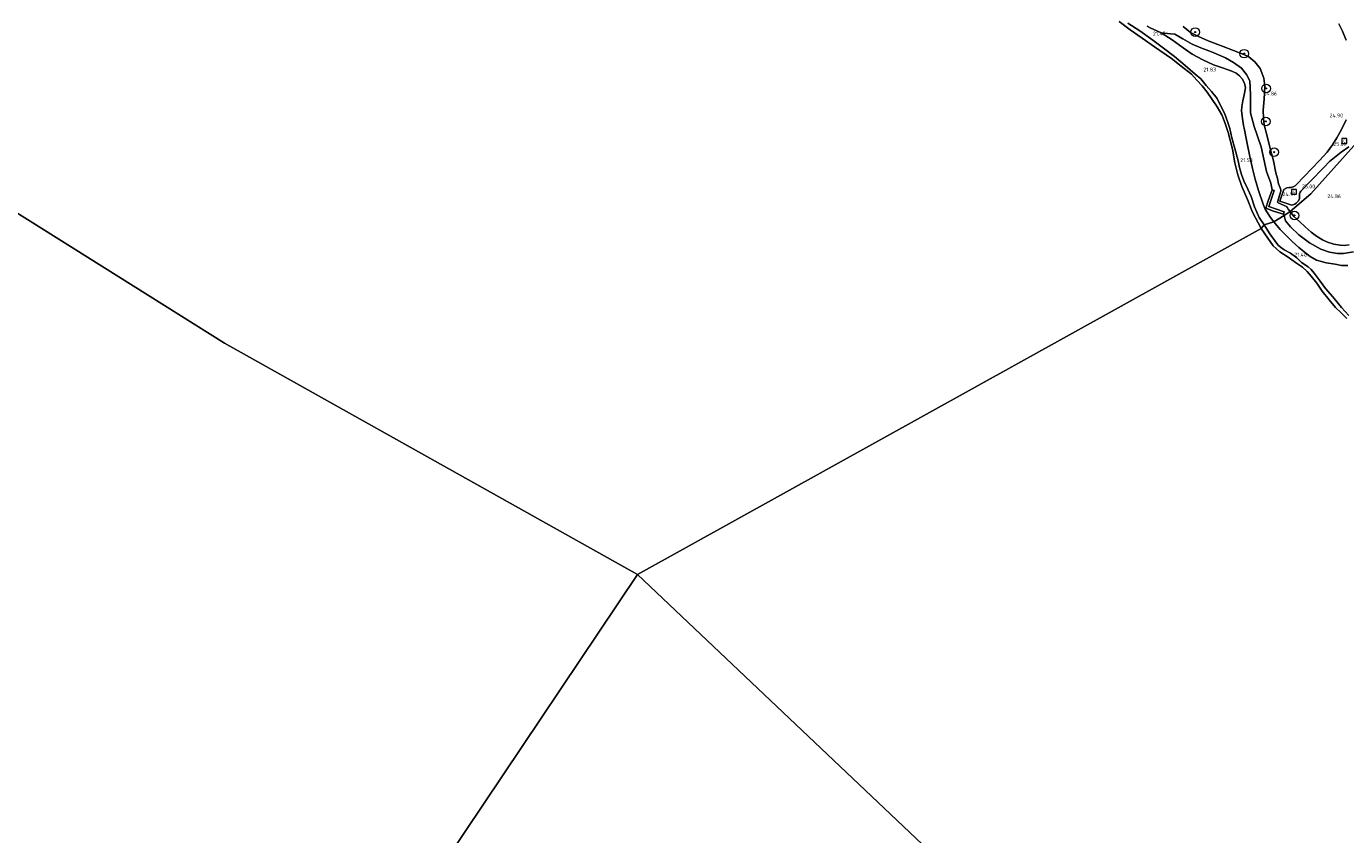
# Model space of a CAD drawing. Header units: metres. Extents: x 185049 to 189876, y 349292 to 352302.
# Tile 219 of 256: x 187055 to 187665, y 351298 to 351672. Entities that reach past the tile are written whole.
import ezdxf
from ezdxf.enums import TextEntityAlignment as Align

# ---------------------------------------------------------------- set-up
doc = ezdxf.new("R2010")
doc.units = ezdxf.units.M
for name, color, linetype, lineweight in [('B-WE-GR-BOOM-S', 90, 'Continuous', 25), ('B-WE-GR-GRAS-GV', 60, 'Continuous', 13), ('B-WE-GW-TALUD_KRUIN-G', 90, 'Continuous', 18), ('B-WE-GW-TALUD_TEEN-G', 90, 'Continuous', 18), ('B-WE-IE-TERREINAFSCHEIDING_KUNSTMATIG_MUUR-GV', 90, 'Continuous', 18), ('B-WE-OB-BEKLEDING_STORTSTEEN-GV', 30, 'Continuous', 18), ('B-WE-OG-TERREIN_GROEN-GV', 7, 'Continuous', 18), ('B-WE-OG-WATER_POEL-GV', 7, 'Continuous', 18), ('B-WE-RI-GWA_RIOOLPUT-S', 30, 'Continuous', 25), ('B-WE-VH-VERHARDING_ASFALT-GV', 252, 'Continuous', 18), ('X-XX-AL-HOOGTELABEL-S', 7, 'Continuous', 25)]:
    doc.layers.add(name, color=color, linetype=linetype, lineweight=lineweight)
doc.styles.add('NLCS-ISO', font='NLCS-ISO.ttf')
doc.styles.add('NLCS-ISO-ANNOTATIVE-T18', font='NLCS-ISO.ttf', dxfattribs={"height": 1.8})

# ---------------------------------------------------------------- blocks, each defined once
blk = doc.blocks.new('SAL-HOOGTELABEL-SO')
at = {"color": 0, "linetype": 'ByBlock', "lineweight": -2, "style": 'NLCS-ISO-ANNOTATIVE-T18'}
blk.add_attdef('HOOGTE', text='', height=1.8, dxfattribs=at).set_placement((2.79, 0), align=Align.RIGHT)
blk = doc.blocks.new('SGR-BOOM_01-SO')
at = {"linetype": 'ByBlock', "lineweight": 18}
h = blk.add_hatch(color=0, dxfattribs=at)
h.dxf.hatch_style = 1
edge = h.paths.add_edge_path()
edge.add_arc((0, 0), 0.25, 0, 360)
at = {"color": 0, "linetype": 'ByBlock', "lineweight": 18}
for radius in [2, 0.25]:
    blk.add_circle((0, 0), radius, dxfattribs=at)
blk = doc.blocks.new('SRI-PUT_INSPECTIEPUT_RIOOLPUT-SO')
at = {"color": 0, "linetype": 'ByBlock', "lineweight": 18}
blk.add_lwpolyline([(-1.12, -1.12), (1.12, -1.12), (1.12, 1.12), (-1.12, 1.12)], close=True, dxfattribs=at)
at = {"color": 0, "linetype": 'ByBlock', "lineweight": 18, "style": 'NLCS-ISO'}
blk.add_text('r', height=1.5, dxfattribs=at).set_placement((0, 0.28), align=Align.MIDDLE_CENTER)

msp = doc.modelspace()

# ---------------------------------------------------------------- linework, layer by layer
at = {"layer": 'B-WE-GR-GRAS-GV'}
for points in [[(187589.986, 351671.906, 24.804), (187593.34, 351669.142, 24.832), (187597.018, 351667.194, 24.86), (187601.564, 351665.287, 24.874), (187608.395, 351662.565, 24.916), (187617.997, 351658.937, 24.921), (187620.255, 351657.822, 24.921), (187623.06, 351655.52, 24.925), (187625.521, 351652.449, 24.916), (187627.189, 351647.965, 24.883), (187627.776, 351644.229, 24.921), (187627.413, 351638.216, 24.925), (187626.986, 351633.141, 24.958), (187627.083, 351629.455, 24.949), (187627.362, 351626.363, 24.907), (187628.835, 351621.175, 24.907), (187630.344, 351614.839, 24.949), (187631.766, 351609.768, 24.967), (187632.748, 351604.171, 24.986), (187633.611, 351601.469, 24.879), (187634.043, 351599.115, 24.865), (187634.832, 351597.268, 24.879), (187635.159, 351596.357, 24.916), (187635.12, 351595.684, 24.925), (187633.63, 351590.661, 24.916), (187633.887, 351590.26, 24.916), (187637.652, 351588.563, 24.837), (187638.22, 351588.04, 24.785), (187638.494, 351587.365, 24.785), (187639.349, 351586.249, 24.776), (187636.627, 351584.435, 23.582), (187636.311, 351585.059, 23.568), (187636.64, 351586.067, 23.596), (187629.51, 351588.626, 23.577), (187631.952, 351596.002, 23.587), (187631.138, 351596.267, 23.596), (187630.398, 351599.415, 23.381), (187628.461, 351604.788, 23.287), (187625.929, 351616.115, 23.502), (187622.75, 351625.557, 23.502), (187621.079, 351631.853, 23.124), (187621.015, 351640.228, 23.055), (187620.803, 351646.759, 23.166), (187619.295, 351649.713, 23.132), (187616.866, 351652.549, 22.952), (187613.208, 351655.227, 23.106), (187609.437, 351657.29, 23.579), (187603.011, 351660.191, 23.502), (187598.127, 351661.943, 23.536), (187594.125, 351663.737, 23.33), (187589.777, 351666.182, 23.39), (187586.005, 351668.246, 23.184), (187584.122, 351668.509, 22.582), (187579.706, 351668.941, 21.856), (187574.654, 351671.221, 21.861), (187573.327, 351671.935, 21.767)], [(187670.248, 351618.249, 24.991), (187649.028, 351594.44, 24.995), (187639.349, 351586.249, 24.776), (187638.494, 351587.365, 24.785), (187638.22, 351588.04, 24.785), (187637.652, 351588.563, 24.837), (187633.887, 351590.26, 24.916), (187633.63, 351590.661, 24.916), (187635.12, 351595.684, 24.925), (187635.159, 351596.357, 24.916), (187634.832, 351597.268, 24.879), (187634.043, 351599.115, 24.865), (187633.611, 351601.469, 24.879), (187632.748, 351604.171, 24.986), (187631.766, 351609.768, 24.967), (187630.344, 351614.839, 24.949), (187628.835, 351621.175, 24.907), (187627.362, 351626.363, 24.907), (187627.083, 351629.455, 24.949), (187626.986, 351633.141, 24.958), (187627.413, 351638.216, 24.925), (187627.776, 351644.229, 24.921), (187627.189, 351647.965, 24.883), (187625.521, 351652.449, 24.916), (187623.06, 351655.52, 24.925), (187620.255, 351657.822, 24.921), (187617.997, 351658.937, 24.921), (187608.395, 351662.565, 24.916), (187601.564, 351665.287, 24.874), (187597.018, 351667.194, 24.86), (187593.34, 351669.142, 24.832), (187589.986, 351671.906, 24.804)], [(187661.859, 351673.127, 25.005), (187663.576, 351669.706, 24.995), (187665.339, 351665.52, 24.986)], [(187665.249, 351628.727, 24.977), (187663.068, 351623.907, 24.981), (187661.026, 351620.271, 24.991), (187658.982, 351617.102, 24.995), (187656.508, 351613.719, 25.047), (187652.993, 351609.807, 25.033), (187642.38, 351598.794, 25.028), (187641.769, 351598.126, 25.023), (187640.794, 351597.624, 25.014), (187639.946, 351597.446, 25), (187638.887, 351597.417, 25), (187637.87, 351597.232, 24.977), (187636.55, 351596.421, 24.953), (187634.596, 351591.047, 24.958), (187640.139, 351589.202, 24.967), (187641.563, 351589.669, 24.967), (187642.224, 351590.139, 24.967), (187643.248, 351591.179, 24.967), (187643.677, 351592.34, 24.972), (187643.758, 351593.813, 24.977), (187643.799, 351594.474, 24.972), (187643.993, 351595.157, 24.972), (187644.363, 351595.725, 24.977), (187648.931, 351600.467, 25.061), (187655.053, 351606.661, 25.028), (187657.609, 351609.37, 25.047), (187659.983, 351611.317, 25.051), (187662.975, 351613.649, 25.051), (187666.537, 351616.174, 25.028)], [(187666.729, 351570.918, 24.838), (187664.448, 351570.61, 24.829), (187662.512, 351570.723, 24.792), (187659.679, 351571.162, 24.758), (187656.706, 351572.093, 24.746), (187654.327, 351573.175, 24.712), (187651.531, 351574.89, 24.691), (187649.135, 351576.786, 24.762), (187646.411, 351579.105, 24.754), (187643.748, 351581.631, 24.754), (187641.148, 351583.939, 24.699), (187639.349, 351586.249, 24.776), (187649.028, 351594.44, 24.995), (187670.248, 351618.249, 24.991)], [(187668.69, 351567.6, 23.508), (187664.159, 351566.779, 23.499), (187661.316, 351566.848, 23.491), (187657.664, 351567.413, 23.482), (187653.664, 351568.822, 23.465), (187648.353, 351571.841, 23.439), (187643.462, 351575.515, 23.353), (187639.609, 351579.153, 23.302), (187637.334, 351581.913, 23.293), (187636.627, 351584.435, 23.582), (187639.349, 351586.249, 24.776), (187641.148, 351583.939, 24.699), (187643.748, 351581.631, 24.754), (187646.411, 351579.105, 24.754), (187649.135, 351576.786, 24.762), (187651.531, 351574.89, 24.691), (187654.327, 351573.175, 24.712), (187656.706, 351572.093, 24.746), (187659.679, 351571.162, 24.758), (187662.512, 351570.723, 24.792), (187664.448, 351570.61, 24.829), (187666.729, 351570.918, 24.838)]]:
    msp.add_polyline3d(points, dxfattribs=at)
at = {"layer": 'B-WE-GW-TALUD_KRUIN-G'}
for points in [[(187639.349, 351586.249, 24.776), (187638.494, 351587.365, 24.785), (187638.22, 351588.04, 24.785), (187637.652, 351588.563, 24.837), (187633.887, 351590.26, 24.916), (187633.63, 351590.661, 24.916), (187635.12, 351595.684, 24.925), (187635.159, 351596.357, 24.916), (187634.832, 351597.268, 24.879), (187634.043, 351599.115, 24.865), (187633.611, 351601.469, 24.879), (187632.748, 351604.171, 24.986), (187631.766, 351609.768, 24.967), (187630.344, 351614.839, 24.949), (187628.835, 351621.175, 24.907), (187627.362, 351626.363, 24.907), (187627.083, 351629.455, 24.949), (187626.986, 351633.141, 24.958), (187627.413, 351638.216, 24.925), (187627.776, 351644.229, 24.921), (187627.189, 351647.965, 24.883), (187625.521, 351652.449, 24.916), (187623.06, 351655.52, 24.925), (187620.255, 351657.822, 24.921), (187617.997, 351658.937, 24.921), (187608.395, 351662.565, 24.916), (187601.564, 351665.287, 24.874), (187597.018, 351667.194, 24.86), (187593.34, 351669.142, 24.832), (187589.986, 351671.906, 24.804)], [(187666.729, 351570.918, 24.838), (187664.448, 351570.61, 24.829), (187662.512, 351570.723, 24.792), (187659.679, 351571.162, 24.758), (187656.706, 351572.093, 24.746), (187654.327, 351573.175, 24.712), (187651.531, 351574.89, 24.691), (187649.135, 351576.786, 24.762), (187646.411, 351579.105, 24.754), (187643.748, 351581.631, 24.754), (187641.148, 351583.939, 24.699), (187639.349, 351586.249, 24.776)]]:
    msp.add_polyline3d(points, dxfattribs=at)
at = {"layer": 'B-WE-GW-TALUD_TEEN-G'}
for points in [[(187631.832, 351581.497, 21.786), (187630.353, 351583.552, 21.795), (187627.833, 351587.388, 21.651), (187626.952, 351589.594, 21.655), (187624.756, 351595.97, 21.697), (187623.288, 351601.249, 21.753), (187622.002, 351606.1, 21.73), (187620.976, 351610.982, 21.711), (187619.351, 351618.429, 21.655), (187618.115, 351624.819, 21.777), (187617.894, 351626.047, 21.805), (187617.351, 351629.282, 21.945), (187616.88, 351632.808, 21.94), (187617, 351634.719, 21.945), (187617.575, 351637.493, 22.075), (187618.186, 351640.252, 22.197), (187618.724, 351643.447, 22.262), (187618.367, 351645.597, 22.327), (187617.239, 351647.582, 22.281), (187615.933, 351649.087, 22.243), (187614.465, 351650.265, 22.229), (187612.409, 351651.196, 22.229), (187608.157, 351652.692, 22.229), (187603.921, 351654.167, 22.178), (187598.97, 351656.459, 22.099), (187594.086, 351659.079, 21.977), (187589.964, 351662, 21.926), (187584.876, 351665.686, 21.903), (187579.706, 351668.941, 21.856), (187574.654, 351671.221, 21.861), (187573.327, 351671.935, 21.767)], [(187631.832, 351581.497, 21.786), (187632.664, 351580.525, 21.706), (187634.819, 351578.006, 21.787), (187638.095, 351574.691, 21.783), (187640.348, 351572.388, 21.758), (187643.498, 351569.564, 21.695), (187646.463, 351567.099, 21.628), (187648.693, 351565.469, 21.569), (187651.573, 351563.792, 21.653), (187653.305, 351563.25, 21.687), (187656.038, 351562.517, 21.859), (187660.185, 351561.883, 21.917), (187663.195, 351561.357, 21.951), (187666.015, 351561.359, 21.968)]]:
    msp.add_polyline3d(points, dxfattribs=at)
at = {"layer": 'B-WE-IE-TERREINAFSCHEIDING_KUNSTMATIG_MUUR-GV'}
msp.add_polyline3d([(187636.64, 351586.067, 23.596), (187636.311, 351585.059, 23.568), (187631.767, 351586.453, 22.537), (187628.085, 351587.76, 21.814), (187629.241, 351591.209, 22.145), (187631.138, 351596.267, 23.596), (187631.952, 351596.002, 23.587), (187629.51, 351588.626, 23.577)], close=True, dxfattribs=at)
at = {"layer": 'B-WE-OB-BEKLEDING_STORTSTEEN-GV'}
for points in [[(187564.411, 351673.459, 21.147), (187569.867, 351669.808, 21.147), (187575.893, 351665.471, 21.147), (187580.832, 351661.857, 21.161), (187585.876, 351657.905, 21.217), (187590.798, 351653.876, 21.194), (187595.434, 351649.825, 21.156), (187598.043, 351647.573, 21.138), (187600.595, 351644.571, 21.138), (187603.108, 351641.756, 21.133), (187605.628, 351638.505, 21.096), (187607.27, 351635.349, 21.082), (187609.044, 351631.712, 21.105), (187610.493, 351627.886, 21.096), (187611.565, 351624.601, 21.091), (187612.442, 351620.391, 21.133), (187613.82, 351615.455, 21.128), (187615.349, 351609.656, 21.128), (187616.008, 351606.588, 21.114), (187616.954, 351603.334, 21.1), (187617.984, 351600.529, 21.203), (187619.856, 351596.642, 21.212), (187621.404, 351593.155, 21.189), (187622.996, 351588.407, 21.133), (187625.075, 351583.438, 21.147), (187627.334, 351580.04, 21.147), (187626.073, 351578.45, 20.956), (187622.039, 351586.01, 20.956), (187619.624, 351591.824, 20.956), (187617.13, 351597.908, 20.956), (187615.28, 351603.299, 20.956), (187613.858, 351608.723, 20.956), (187612.698, 351615.095, 20.956), (187610.738, 351622.869, 20.956), (187609.186, 351627.403, 20.956), (187607.83, 351630.944, 20.956), (187605.636, 351634.709, 20.956), (187602.991, 351638.616, 20.956), (187601.038, 351641.512, 20.956), (187598.785, 351644.362, 20.956), (187596.259, 351647.03, 20.956), (187593.707, 351649.755, 20.956), (187588.997, 351653.551, 20.956), (187584.484, 351656.978, 20.956), (187576.701, 351662.366, 20.956), (187571.03, 351666.483, 20.956), (187565.376, 351670.38, 20.956), (187560.395, 351674.211, 20.956)], [(187665.695, 351536.774, 20.864), (187662.958, 351539.436, 20.864), (187660.448, 351541.909, 20.864), (187657.53, 351545.476, 20.864), (187654.274, 351549.395, 20.864), (187651.723, 351553.147, 20.864), (187649.143, 351556.434, 20.864), (187647.209, 351558.483, 20.864), (187645.105, 351560.457, 20.864), (187641.875, 351562.745, 20.864), (187638.43, 351565.188, 20.864), (187634.634, 351567.646, 20.868), (187631.527, 351570.449, 20.881), (187629.017, 351574.01, 20.894), (187626.073, 351578.45, 20.956), (187627.334, 351580.04, 21.147), (187629.979, 351575.92, 21.154), (187633.665, 351570.874, 21.204), (187634.922, 351569.756, 21.141), (187636.616, 351568.492, 21.137), (187639.507, 351567.035, 21.204), (187642.463, 351564.868, 21.229), (187644.587, 351562.705, 21.213), (187647.665, 351560.707, 21.187), (187649.159, 351559.505, 21.162), (187650.53, 351557.81, 21.141), (187653.255, 351554.071, 21.141), (187655.692, 351550.653, 21.12), (187659.122, 351546.773, 21.133), (187663.115, 351541.839, 21.095), (187666.546, 351538.148, 21.061)]]:
    msp.add_polyline3d(points, dxfattribs=at)
at = {"layer": 'B-WE-OG-TERREIN_GROEN-GV'}
for points in [[(187573.327, 351671.935, 21.767), (187574.654, 351671.221, 21.861), (187579.706, 351668.941, 21.856), (187584.876, 351665.686, 21.903), (187589.964, 351662, 21.926), (187594.086, 351659.079, 21.977), (187598.97, 351656.459, 22.099), (187603.921, 351654.167, 22.178), (187608.157, 351652.692, 22.229), (187612.409, 351651.196, 22.229), (187614.465, 351650.265, 22.229), (187615.933, 351649.087, 22.243), (187617.239, 351647.582, 22.281), (187618.367, 351645.597, 22.327), (187618.724, 351643.447, 22.262), (187618.186, 351640.252, 22.197), (187617.575, 351637.493, 22.075), (187617, 351634.719, 21.945), (187616.88, 351632.808, 21.94), (187617.351, 351629.282, 21.945), (187617.894, 351626.047, 21.805), (187618.115, 351624.819, 21.777), (187619.351, 351618.429, 21.655), (187620.976, 351610.982, 21.711), (187622.002, 351606.1, 21.73), (187623.288, 351601.249, 21.753), (187624.756, 351595.97, 21.697), (187626.952, 351589.594, 21.655), (187627.833, 351587.388, 21.651), (187630.353, 351583.552, 21.795), (187631.832, 351581.497, 21.786), (187627.334, 351580.04, 21.147), (187625.075, 351583.438, 21.147), (187622.996, 351588.407, 21.133), (187621.404, 351593.155, 21.189), (187619.856, 351596.642, 21.212), (187617.984, 351600.529, 21.203), (187616.954, 351603.334, 21.1), (187616.008, 351606.588, 21.114), (187615.349, 351609.656, 21.128), (187613.82, 351615.455, 21.128), (187612.442, 351620.391, 21.133), (187611.565, 351624.601, 21.091), (187610.493, 351627.886, 21.096), (187609.044, 351631.712, 21.105), (187607.27, 351635.349, 21.082), (187605.628, 351638.505, 21.096), (187603.108, 351641.756, 21.133), (187600.595, 351644.571, 21.138), (187598.043, 351647.573, 21.138), (187595.434, 351649.825, 21.156), (187590.798, 351653.876, 21.194), (187585.876, 351657.905, 21.217), (187580.832, 351661.857, 21.161), (187575.893, 351665.471, 21.147), (187569.867, 351669.808, 21.147), (187564.411, 351673.459, 21.147)], [(187666.015, 351561.359, 21.968), (187663.195, 351561.357, 21.951), (187660.185, 351561.883, 21.917), (187656.038, 351562.517, 21.859), (187653.305, 351563.25, 21.687), (187651.573, 351563.792, 21.653), (187648.693, 351565.469, 21.569), (187646.463, 351567.099, 21.628), (187643.498, 351569.564, 21.695), (187640.348, 351572.388, 21.758), (187638.095, 351574.691, 21.783), (187634.819, 351578.006, 21.787), (187632.664, 351580.525, 21.706), (187631.832, 351581.497, 21.786), (187636.627, 351584.435, 23.582), (187637.334, 351581.913, 23.293), (187639.609, 351579.153, 23.302), (187643.462, 351575.515, 23.353), (187648.353, 351571.841, 23.439), (187653.664, 351568.822, 23.465), (187657.664, 351567.413, 23.482), (187661.316, 351566.848, 23.491), (187664.159, 351566.779, 23.499), (187668.69, 351567.6, 23.508)], [(187666.546, 351538.148, 21.061), (187663.115, 351541.839, 21.095), (187659.122, 351546.773, 21.133), (187655.692, 351550.653, 21.12), (187653.255, 351554.071, 21.141), (187650.53, 351557.81, 21.141), (187649.159, 351559.505, 21.162), (187647.665, 351560.707, 21.187), (187644.587, 351562.705, 21.213), (187642.463, 351564.868, 21.229), (187639.507, 351567.035, 21.204), (187636.616, 351568.492, 21.137), (187634.922, 351569.756, 21.141), (187633.665, 351570.874, 21.204), (187629.979, 351575.92, 21.154), (187627.334, 351580.04, 21.147), (187631.832, 351581.497, 21.786), (187632.664, 351580.525, 21.706), (187634.819, 351578.006, 21.787), (187638.095, 351574.691, 21.783), (187640.348, 351572.388, 21.758), (187643.498, 351569.564, 21.695), (187646.463, 351567.099, 21.628), (187648.693, 351565.469, 21.569), (187651.573, 351563.792, 21.653), (187653.305, 351563.25, 21.687), (187656.038, 351562.517, 21.859), (187660.185, 351561.883, 21.917), (187663.195, 351561.357, 21.951), (187666.015, 351561.359, 21.968)]]:
    msp.add_polyline3d(points, dxfattribs=at)
msp.add_polyline3d([(187636.627, 351584.435, 23.582), (187631.832, 351581.497, 21.786), (187630.353, 351583.552, 21.795), (187627.833, 351587.388, 21.651), (187626.952, 351589.594, 21.655), (187624.756, 351595.97, 21.697), (187623.288, 351601.249, 21.753), (187622.002, 351606.1, 21.73), (187620.976, 351610.982, 21.711), (187619.351, 351618.429, 21.655), (187618.115, 351624.819, 21.777), (187617.894, 351626.047, 21.805), (187617.351, 351629.282, 21.945), (187616.88, 351632.808, 21.94), (187617, 351634.719, 21.945), (187617.575, 351637.493, 22.075), (187618.186, 351640.252, 22.197), (187618.724, 351643.447, 22.262), (187618.367, 351645.597, 22.327), (187617.239, 351647.582, 22.281), (187615.933, 351649.087, 22.243), (187614.465, 351650.265, 22.229), (187612.409, 351651.196, 22.229), (187608.157, 351652.692, 22.229), (187603.921, 351654.167, 22.178), (187598.97, 351656.459, 22.099), (187594.086, 351659.079, 21.977), (187589.964, 351662, 21.926), (187584.876, 351665.686, 21.903), (187579.706, 351668.941, 21.856), (187584.122, 351668.509, 22.582), (187586.005, 351668.246, 23.184), (187589.777, 351666.182, 23.39), (187594.125, 351663.737, 23.33), (187598.127, 351661.943, 23.536), (187603.011, 351660.191, 23.502), (187609.437, 351657.29, 23.579), (187613.208, 351655.227, 23.106), (187616.866, 351652.549, 22.952), (187619.295, 351649.713, 23.132), (187620.803, 351646.759, 23.166), (187621.015, 351640.228, 23.055), (187621.079, 351631.853, 23.124), (187622.75, 351625.557, 23.502), (187625.929, 351616.115, 23.502), (187628.461, 351604.788, 23.287), (187630.398, 351599.415, 23.381), (187631.138, 351596.267, 23.596), (187629.241, 351591.209, 22.145), (187628.085, 351587.76, 21.814), (187631.767, 351586.453, 22.537), (187636.311, 351585.059, 23.568)], close=True, dxfattribs=at)
at = {"layer": 'B-WE-OG-WATER_POEL-GV'}
for points in [[(186850.646, 351711.192, 20.956), (187146.548, 351525.292, 20.956), (187337.546, 351418.423, 20.956), (187195.106, 351205.954, 20.956)], [(187560.395, 351674.211, 20.956), (187565.376, 351670.38, 20.956), (187571.03, 351666.483, 20.956), (187576.701, 351662.366, 20.956), (187584.484, 351656.978, 20.956), (187588.997, 351653.551, 20.956), (187593.707, 351649.755, 20.956), (187596.259, 351647.03, 20.956), (187598.785, 351644.362, 20.956), (187601.038, 351641.512, 20.956), (187602.991, 351638.616, 20.956), (187605.636, 351634.709, 20.956), (187607.83, 351630.944, 20.956), (187609.186, 351627.403, 20.956), (187610.738, 351622.869, 20.956), (187612.698, 351615.095, 20.956), (187613.858, 351608.723, 20.956), (187615.28, 351603.299, 20.956), (187617.13, 351597.908, 20.956), (187619.624, 351591.824, 20.956), (187622.039, 351586.01, 20.956), (187626.073, 351578.45, 20.956), (187337.546, 351418.423, 20.956), (187146.548, 351525.292, 20.956), (186850.646, 351711.192, 20.956)], [(187612.631, 351157.763, 20.956), (187337.546, 351418.423, 20.956), (187626.073, 351578.45, 20.956), (187629.017, 351574.01, 20.894), (187631.527, 351570.449, 20.881), (187634.634, 351567.646, 20.868), (187638.43, 351565.188, 20.864), (187641.875, 351562.745, 20.864), (187645.105, 351560.457, 20.864), (187647.209, 351558.483, 20.864), (187649.143, 351556.434, 20.864), (187651.723, 351553.147, 20.864), (187654.274, 351549.395, 20.864), (187657.53, 351545.476, 20.864), (187660.448, 351541.909, 20.864), (187662.958, 351539.436, 20.864), (187665.695, 351536.774, 20.864)], [(187195.106, 351205.954, 20.956), (187337.546, 351418.423, 20.956), (187612.631, 351157.763, 20.956)]]:
    msp.add_polyline3d(points, dxfattribs=at)
at = {"layer": 'B-WE-VH-VERHARDING_ASFALT-GV'}
for points in [[(187665.339, 351665.52, 24.986), (187663.576, 351669.706, 24.995), (187661.859, 351673.127, 25.005)], [(187666.537, 351616.174, 25.028), (187662.975, 351613.649, 25.051), (187659.983, 351611.317, 25.051), (187657.609, 351609.37, 25.047), (187655.053, 351606.661, 25.028), (187648.931, 351600.467, 25.061), (187644.363, 351595.725, 24.977), (187643.993, 351595.157, 24.972), (187643.799, 351594.474, 24.972), (187643.758, 351593.813, 24.977), (187643.677, 351592.34, 24.972), (187643.248, 351591.179, 24.967), (187642.224, 351590.139, 24.967), (187641.563, 351589.669, 24.967), (187640.139, 351589.202, 24.967), (187634.596, 351591.047, 24.958), (187636.55, 351596.421, 24.953), (187637.87, 351597.232, 24.977), (187638.887, 351597.417, 25), (187639.946, 351597.446, 25), (187640.794, 351597.624, 25.014), (187641.769, 351598.126, 25.023), (187642.38, 351598.794, 25.028), (187652.993, 351609.807, 25.033), (187656.508, 351613.719, 25.047), (187658.982, 351617.102, 24.995), (187661.026, 351620.271, 24.991), (187663.068, 351623.907, 24.981), (187665.249, 351628.727, 24.977)]]:
    msp.add_polyline3d(points, dxfattribs=at)

# ---------------------------------------------------------------- block references
at = {"layer": 'B-WE-GR-BOOM-S'}
for p in [(187595.49, 351669.289, 24.939), (187618.187, 351659.282, 24.846), (187628.251, 351643.204, 24.981), (187628.19, 351627.929, 25.014), (187632, 351613.707, 24.958), (187641.383, 351584.456, 24.75)]:
    msp.add_blockref('SGR-BOOM_01-SO', p, dxfattribs=at)
at = {"layer": 'B-WE-RI-GWA_RIOOLPUT-S'}
for p in [(187664.5, 351618.916, 25.033), (187641.19, 351595.378, 25.047)]:
    msp.add_blockref('SRI-PUT_INSPECTIEPUT_RIOOLPUT-SO', p, dxfattribs=at)
at = {"layer": 'X-XX-AL-HOOGTELABEL-S'}
for p, values in [((187579, 351667.646, 21.474), {'HOOGTE': '21.47'}), ((187602.344, 351651.028, 21.828), {'HOOGTE': '21.83'}), ((187630.607, 351639.941, 24.86), {'HOOGTE': '24.86'}), ((187661.124, 351629.78, 24.897), {'HOOGTE': '24.90'}), ((187662.375, 351616.614, 25.005), {'HOOGTE': '25.01'}), ((187619.355, 351609.111, 21.53), {'HOOGTE': '21.53'}), ((187648.209, 351596.992, 25), {'HOOGTE': '25.00'}), ((187639.013, 351593.379, 24.911), {'HOOGTE': '24.91'}), ((187660.214, 351592.455, 24.855), {'HOOGTE': '24.86'}), ((187644.512, 351565.394, 21.477), {'HOOGTE': '21.48'})]:
    msp.add_blockref('SAL-HOOGTELABEL-SO', p, dxfattribs=at).add_auto_attribs(values)

doc.saveas('drawing.dxf')
